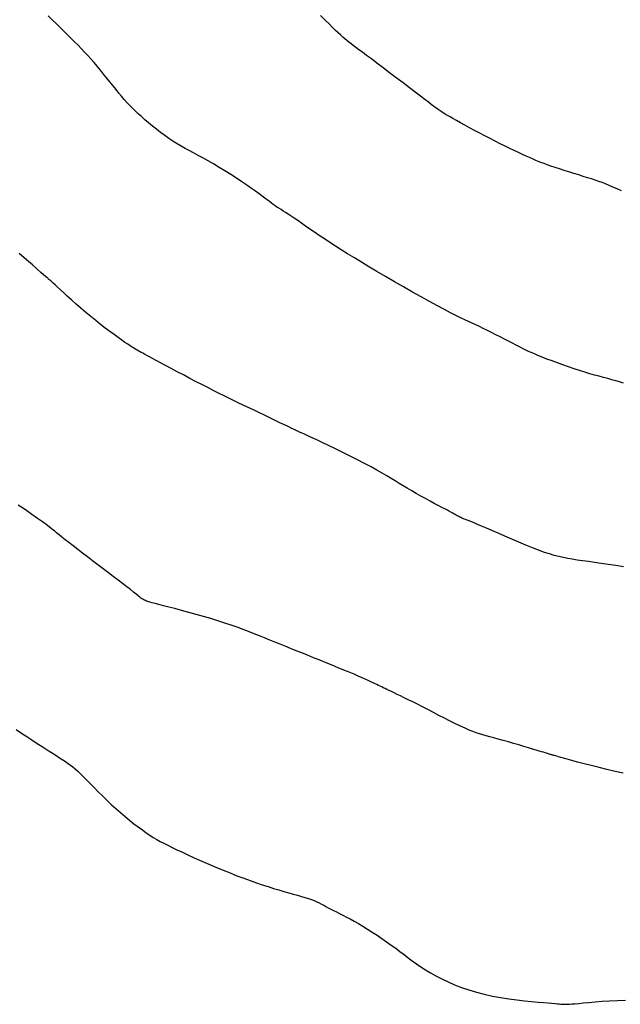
# Model space of a CAD drawing. Header units: millimetres. Extents: x 32690613 to 32693367, y 5343692 to 5344708.
# Tile 13 of 256: x 32692258.22 to 32692265.6, y 5343745.37 to 5343757.47. Entities that reach past the tile are written whole.
import ezdxf

# ---------------------------------------------------------------- set-up
doc = ezdxf.new("R2010")
doc.units = ezdxf.units.MM
doc.header["$LTSCALE"] = 20
for name, color, linetype in [('02-DGM_HL_495.50', 152, 'Continuous'), ('02-DGM_HL_496.00', 162, 'Continuous'), ('02-DGM_HL_496.50', 172, 'Continuous'), ('02-DGM_HL_497.00', 182, 'Continuous'), ('02-DGM_HL_497.50', 192, 'Continuous')]:
    doc.layers.add(name, color=color, linetype=linetype)

msp = doc.modelspace()

# ---------------------------------------------------------------- linework, layer by layer
at = {"layer": '02-DGM_HL_495.50', "elevation": 495.5, "flags": 128}
msp.add_lwpolyline([(32692258.175, 5343748.751), (32692258.239, 5343748.708), (32692258.304, 5343748.665), (32692258.368, 5343748.623), (32692258.432, 5343748.581), (32692258.494, 5343748.541), (32692258.554, 5343748.503), (32692258.61, 5343748.468), (32692258.661, 5343748.435), (32692258.707, 5343748.405), (32692258.748, 5343748.379), (32692258.783, 5343748.356), (32692258.815, 5343748.334), (32692258.844, 5343748.313), (32692258.873, 5343748.291), (32692258.901, 5343748.266), (32692258.932, 5343748.239), (32692258.965, 5343748.208), (32692259.002, 5343748.171), (32692259.043, 5343748.13), (32692259.087, 5343748.085), (32692259.134, 5343748.037), (32692259.184, 5343747.986), (32692259.236, 5343747.935), (32692259.289, 5343747.883), (32692259.344, 5343747.831), (32692259.4, 5343747.78), (32692259.457, 5343747.731), (32692259.513, 5343747.683), (32692259.569, 5343747.637), (32692259.623, 5343747.594), (32692259.676, 5343747.554), (32692259.726, 5343747.517), (32692259.774, 5343747.483), (32692259.818, 5343747.453), (32692259.86, 5343747.426), (32692259.902, 5343747.4), (32692259.944, 5343747.376), (32692259.989, 5343747.353), (32692260.037, 5343747.328), (32692260.091, 5343747.302), (32692260.151, 5343747.274), (32692260.218, 5343747.242), (32692260.292, 5343747.208), (32692260.372, 5343747.172), (32692260.455, 5343747.135), (32692260.542, 5343747.097), (32692260.629, 5343747.06), (32692260.717, 5343747.023), (32692260.804, 5343746.988), (32692260.888, 5343746.955), (32692260.971, 5343746.924), (32692261.05, 5343746.895), (32692261.127, 5343746.868), (32692261.2, 5343746.843), (32692261.271, 5343746.82), (32692261.339, 5343746.799), (32692261.404, 5343746.78), (32692261.466, 5343746.762), (32692261.524, 5343746.745), (32692261.579, 5343746.729), (32692261.631, 5343746.715), (32692261.68, 5343746.701), (32692261.724, 5343746.688), (32692261.766, 5343746.675), (32692261.804, 5343746.661), (32692261.838, 5343746.648), (32692261.869, 5343746.635), (32692261.899, 5343746.621), (32692261.927, 5343746.606), (32692261.954, 5343746.592), (32692261.982, 5343746.577), (32692262.011, 5343746.561), (32692262.042, 5343746.545), (32692262.075, 5343746.528), (32692262.111, 5343746.51), (32692262.149, 5343746.49), (32692262.191, 5343746.47), (32692262.234, 5343746.447), (32692262.281, 5343746.423), (32692262.33, 5343746.396), (32692262.382, 5343746.366), (32692262.437, 5343746.334), (32692262.493, 5343746.299), (32692262.551, 5343746.262), (32692262.61, 5343746.223), (32692262.669, 5343746.183), (32692262.727, 5343746.143), (32692262.784, 5343746.103), (32692262.839, 5343746.063), (32692262.891, 5343746.024), (32692262.942, 5343745.985), (32692262.992, 5343745.947), (32692263.043, 5343745.91), (32692263.095, 5343745.873), (32692263.149, 5343745.836), (32692263.206, 5343745.799), (32692263.268, 5343745.761), (32692263.334, 5343745.724), (32692263.406, 5343745.687), (32692263.482, 5343745.65), (32692263.563, 5343745.615), (32692263.648, 5343745.582), (32692263.738, 5343745.551), (32692263.831, 5343745.522), (32692263.928, 5343745.497), (32692264.028, 5343745.475), (32692264.129, 5343745.456), (32692264.23, 5343745.441), (32692264.328, 5343745.428), (32692264.422, 5343745.418), (32692264.51, 5343745.409), (32692264.589, 5343745.402), (32692264.657, 5343745.396), (32692264.714, 5343745.391), (32692264.76, 5343745.387), (32692264.797, 5343745.383), (32692264.826, 5343745.381), (32692264.849, 5343745.378), (32692264.868, 5343745.377), (32692264.884, 5343745.376), (32692264.898, 5343745.375), (32692264.913, 5343745.374), (32692264.93, 5343745.374), (32692264.949, 5343745.375), (32692264.974, 5343745.376), (32692265.004, 5343745.378), (32692265.041, 5343745.381), (32692265.088, 5343745.385), (32692265.145, 5343745.391), (32692265.212, 5343745.397), (32692265.29, 5343745.405), (32692265.376, 5343745.412), (32692265.468, 5343745.418), (32692265.565, 5343745.423), (32692265.665, 5343745.425)], dxfattribs=at)
at = {"layer": '02-DGM_HL_496.00', "elevation": 496, "flags": 128}
msp.add_lwpolyline([(32692265.636, 5343748.215), (32692265.536, 5343748.236), (32692265.436, 5343748.259), (32692265.338, 5343748.283), (32692265.243, 5343748.307), (32692265.155, 5343748.33), (32692265.075, 5343748.351), (32692265.005, 5343748.37), (32692264.948, 5343748.386), (32692264.903, 5343748.398), (32692264.867, 5343748.408), (32692264.84, 5343748.416), (32692264.819, 5343748.422), (32692264.804, 5343748.426), (32692264.792, 5343748.43), (32692264.783, 5343748.432), (32692264.775, 5343748.435), (32692264.767, 5343748.437), (32692264.759, 5343748.439), (32692264.752, 5343748.441), (32692264.744, 5343748.443), (32692264.736, 5343748.446), (32692264.727, 5343748.449), (32692264.717, 5343748.452), (32692264.705, 5343748.455), (32692264.692, 5343748.459), (32692264.676, 5343748.464), (32692264.656, 5343748.471), (32692264.631, 5343748.478), (32692264.601, 5343748.487), (32692264.565, 5343748.498), (32692264.522, 5343748.511), (32692264.471, 5343748.526), (32692264.414, 5343748.543), (32692264.352, 5343748.561), (32692264.288, 5343748.579), (32692264.224, 5343748.598), (32692264.161, 5343748.616), (32692264.1, 5343748.633), (32692264.044, 5343748.648), (32692263.995, 5343748.662), (32692263.95, 5343748.674), (32692263.909, 5343748.686), (32692263.869, 5343748.698), (32692263.829, 5343748.711), (32692263.787, 5343748.726), (32692263.742, 5343748.744), (32692263.692, 5343748.766), (32692263.636, 5343748.792), (32692263.575, 5343748.822), (32692263.509, 5343748.855), (32692263.441, 5343748.889), (32692263.371, 5343748.925), (32692263.302, 5343748.961), (32692263.233, 5343748.996), (32692263.168, 5343749.029), (32692263.106, 5343749.061), (32692263.048, 5343749.09), (32692262.994, 5343749.117), (32692262.945, 5343749.141), (32692262.899, 5343749.163), (32692262.857, 5343749.183), (32692262.82, 5343749.202), (32692262.787, 5343749.218), (32692262.757, 5343749.232), (32692262.731, 5343749.244), (32692262.708, 5343749.255), (32692262.687, 5343749.265), (32692262.667, 5343749.275), (32692262.648, 5343749.284), (32692262.628, 5343749.294), (32692262.607, 5343749.304), (32692262.585, 5343749.314), (32692262.561, 5343749.326), (32692262.533, 5343749.339), (32692262.502, 5343749.353), (32692262.466, 5343749.369), (32692262.426, 5343749.387), (32692262.379, 5343749.407), (32692262.327, 5343749.43), (32692262.267, 5343749.455), (32692262.202, 5343749.482), (32692262.131, 5343749.511), (32692262.058, 5343749.541), (32692261.983, 5343749.572), (32692261.906, 5343749.602), (32692261.83, 5343749.633), (32692261.756, 5343749.663), (32692261.684, 5343749.692), (32692261.615, 5343749.72), (32692261.548, 5343749.747), (32692261.482, 5343749.774), (32692261.418, 5343749.8), (32692261.355, 5343749.825), (32692261.291, 5343749.851), (32692261.228, 5343749.876), (32692261.164, 5343749.902), (32692261.099, 5343749.928), (32692261.032, 5343749.954), (32692260.964, 5343749.981), (32692260.892, 5343750.007), (32692260.817, 5343750.034), (32692260.738, 5343750.06), (32692260.655, 5343750.087), (32692260.567, 5343750.114), (32692260.477, 5343750.141), (32692260.385, 5343750.166), (32692260.295, 5343750.191), (32692260.208, 5343750.215), (32692260.125, 5343750.237), (32692260.05, 5343750.256), (32692259.985, 5343750.273), (32692259.929, 5343750.288), (32692259.884, 5343750.3), (32692259.847, 5343750.309), (32692259.818, 5343750.318), (32692259.795, 5343750.324), (32692259.777, 5343750.33), (32692259.763, 5343750.335), (32692259.752, 5343750.34), (32692259.742, 5343750.345), (32692259.732, 5343750.351), (32692259.721, 5343750.358), (32692259.708, 5343750.367), (32692259.693, 5343750.379), (32692259.673, 5343750.395), (32692259.648, 5343750.415), (32692259.617, 5343750.44), (32692259.578, 5343750.47), (32692259.533, 5343750.505), (32692259.483, 5343750.544), (32692259.428, 5343750.586), (32692259.369, 5343750.631), (32692259.308, 5343750.678), (32692259.244, 5343750.727), (32692259.18, 5343750.776), (32692259.115, 5343750.825), (32692259.052, 5343750.873), (32692258.99, 5343750.92), (32692258.931, 5343750.965), (32692258.875, 5343751.008), (32692258.824, 5343751.048), (32692258.777, 5343751.084), (32692258.737, 5343751.116), (32692258.702, 5343751.144), (32692258.672, 5343751.169), (32692258.644, 5343751.192), (32692258.615, 5343751.215), (32692258.582, 5343751.241), (32692258.544, 5343751.27), (32692258.497, 5343751.304), (32692258.439, 5343751.345), (32692258.369, 5343751.394), (32692258.288, 5343751.449), (32692258.2, 5343751.509)], dxfattribs=at)
at = {"layer": '02-DGM_HL_496.50', "elevation": 496.5, "flags": 128}
msp.add_lwpolyline([(32692265.64, 5343750.75), (32692265.543, 5343750.765), (32692265.451, 5343750.778), (32692265.365, 5343750.791), (32692265.283, 5343750.803), (32692265.207, 5343750.814), (32692265.136, 5343750.824), (32692265.071, 5343750.834), (32692265.01, 5343750.843), (32692264.953, 5343750.853), (32692264.898, 5343750.864), (32692264.844, 5343750.876), (32692264.788, 5343750.89), (32692264.729, 5343750.908), (32692264.666, 5343750.928), (32692264.596, 5343750.954), (32692264.52, 5343750.983), (32692264.437, 5343751.017), (32692264.352, 5343751.052), (32692264.266, 5343751.09), (32692264.18, 5343751.127), (32692264.098, 5343751.163), (32692264.022, 5343751.196), (32692263.954, 5343751.226), (32692263.895, 5343751.251), (32692263.845, 5343751.272), (32692263.804, 5343751.289), (32692263.769, 5343751.303), (32692263.741, 5343751.314), (32692263.717, 5343751.323), (32692263.697, 5343751.331), (32692263.68, 5343751.338), (32692263.665, 5343751.344), (32692263.651, 5343751.35), (32692263.639, 5343751.356), (32692263.627, 5343751.361), (32692263.616, 5343751.367), (32692263.605, 5343751.373), (32692263.594, 5343751.379), (32692263.583, 5343751.385), (32692263.571, 5343751.392), (32692263.557, 5343751.399), (32692263.542, 5343751.408), (32692263.523, 5343751.418), (32692263.501, 5343751.43), (32692263.475, 5343751.445), (32692263.443, 5343751.461), (32692263.406, 5343751.481), (32692263.363, 5343751.504), (32692263.314, 5343751.53), (32692263.262, 5343751.559), (32692263.206, 5343751.588), (32692263.15, 5343751.62), (32692263.092, 5343751.651), (32692263.036, 5343751.683), (32692262.982, 5343751.715), (32692262.932, 5343751.745), (32692262.882, 5343751.776), (32692262.834, 5343751.806), (32692262.783, 5343751.837), (32692262.73, 5343751.869), (32692262.673, 5343751.903), (32692262.609, 5343751.94), (32692262.537, 5343751.979), (32692262.457, 5343752.021), (32692262.37, 5343752.066), (32692262.28, 5343752.111), (32692262.188, 5343752.156), (32692262.099, 5343752.2), (32692262.014, 5343752.241), (32692261.936, 5343752.278), (32692261.868, 5343752.31), (32692261.813, 5343752.336), (32692261.769, 5343752.357), (32692261.734, 5343752.372), (32692261.709, 5343752.384), (32692261.689, 5343752.392), (32692261.676, 5343752.398), (32692261.666, 5343752.402), (32692261.658, 5343752.406), (32692261.651, 5343752.409), (32692261.644, 5343752.412), (32692261.635, 5343752.416), (32692261.622, 5343752.422), (32692261.606, 5343752.431), (32692261.583, 5343752.441), (32692261.554, 5343752.456), (32692261.517, 5343752.474), (32692261.471, 5343752.496), (32692261.417, 5343752.521), (32692261.358, 5343752.55), (32692261.293, 5343752.581), (32692261.226, 5343752.613), (32692261.158, 5343752.645), (32692261.091, 5343752.678), (32692261.025, 5343752.709), (32692260.963, 5343752.739), (32692260.904, 5343752.767), (32692260.846, 5343752.795), (32692260.789, 5343752.823), (32692260.73, 5343752.851), (32692260.67, 5343752.881), (32692260.606, 5343752.913), (32692260.538, 5343752.948), (32692260.465, 5343752.985), (32692260.388, 5343753.025), (32692260.309, 5343753.066), (32692260.23, 5343753.108), (32692260.153, 5343753.148), (32692260.079, 5343753.187), (32692260.011, 5343753.224), (32692259.949, 5343753.256), (32692259.896, 5343753.285), (32692259.851, 5343753.309), (32692259.813, 5343753.329), (32692259.781, 5343753.347), (32692259.754, 5343753.362), (32692259.731, 5343753.375), (32692259.71, 5343753.386), (32692259.692, 5343753.396), (32692259.675, 5343753.406), (32692259.658, 5343753.415), (32692259.641, 5343753.425), (32692259.622, 5343753.437), (32692259.6, 5343753.451), (32692259.575, 5343753.467), (32692259.546, 5343753.486), (32692259.512, 5343753.509), (32692259.473, 5343753.537), (32692259.428, 5343753.568), (32692259.379, 5343753.604), (32692259.326, 5343753.643), (32692259.27, 5343753.684), (32692259.212, 5343753.729), (32692259.152, 5343753.776), (32692259.092, 5343753.825), (32692259.032, 5343753.875), (32692258.972, 5343753.926), (32692258.914, 5343753.977), (32692258.859, 5343754.026), (32692258.807, 5343754.073), (32692258.76, 5343754.116), (32692258.718, 5343754.154), (32692258.682, 5343754.188), (32692258.653, 5343754.214), (32692258.63, 5343754.235), (32692258.612, 5343754.252), (32692258.599, 5343754.264), (32692258.59, 5343754.272), (32692258.583, 5343754.279), (32692258.578, 5343754.283), (32692258.574, 5343754.287), (32692258.569, 5343754.291), (32692258.563, 5343754.296), (32692258.553, 5343754.305), (32692258.536, 5343754.319), (32692258.512, 5343754.34), (32692258.479, 5343754.369), (32692258.433, 5343754.408), (32692258.374, 5343754.46), (32692258.3, 5343754.524), (32692258.212, 5343754.601)], dxfattribs=at)
at = {"layer": '02-DGM_HL_497.00', "elevation": 497, "flags": 128}
msp.add_lwpolyline([(32692265.638, 5343753.009), (32692265.591, 5343753.023), (32692265.543, 5343753.037), (32692265.494, 5343753.05), (32692265.445, 5343753.063), (32692265.393, 5343753.077), (32692265.34, 5343753.092), (32692265.284, 5343753.107), (32692265.225, 5343753.124), (32692265.163, 5343753.142), (32692265.099, 5343753.163), (32692265.031, 5343753.185), (32692264.963, 5343753.208), (32692264.894, 5343753.232), (32692264.827, 5343753.256), (32692264.761, 5343753.28), (32692264.698, 5343753.304), (32692264.64, 5343753.327), (32692264.587, 5343753.349), (32692264.537, 5343753.37), (32692264.491, 5343753.39), (32692264.448, 5343753.41), (32692264.405, 5343753.431), (32692264.362, 5343753.452), (32692264.319, 5343753.474), (32692264.273, 5343753.498), (32692264.225, 5343753.523), (32692264.175, 5343753.549), (32692264.123, 5343753.576), (32692264.07, 5343753.603), (32692264.018, 5343753.63), (32692263.966, 5343753.656), (32692263.916, 5343753.681), (32692263.868, 5343753.704), (32692263.823, 5343753.725), (32692263.779, 5343753.745), (32692263.735, 5343753.765), (32692263.688, 5343753.787), (32692263.637, 5343753.811), (32692263.579, 5343753.839), (32692263.514, 5343753.872), (32692263.438, 5343753.911), (32692263.352, 5343753.957), (32692263.256, 5343754.01), (32692263.153, 5343754.067), (32692263.045, 5343754.127), (32692262.934, 5343754.19), (32692262.823, 5343754.254), (32692262.714, 5343754.317), (32692262.609, 5343754.378), (32692262.511, 5343754.437), (32692262.418, 5343754.493), (32692262.331, 5343754.546), (32692262.248, 5343754.597), (32692262.171, 5343754.645), (32692262.098, 5343754.692), (32692262.029, 5343754.737), (32692261.963, 5343754.78), (32692261.9, 5343754.822), (32692261.841, 5343754.863), (32692261.784, 5343754.901), (32692261.731, 5343754.938), (32692261.681, 5343754.973), (32692261.635, 5343755.005), (32692261.592, 5343755.034), (32692261.553, 5343755.06), (32692261.518, 5343755.084), (32692261.486, 5343755.105), (32692261.457, 5343755.123), (32692261.43, 5343755.14), (32692261.404, 5343755.156), (32692261.38, 5343755.172), (32692261.357, 5343755.187), (32692261.334, 5343755.204), (32692261.311, 5343755.221), (32692261.287, 5343755.239), (32692261.26, 5343755.259), (32692261.231, 5343755.282), (32692261.198, 5343755.307), (32692261.16, 5343755.335), (32692261.117, 5343755.366), (32692261.067, 5343755.401), (32692261.011, 5343755.439), (32692260.948, 5343755.481), (32692260.881, 5343755.525), (32692260.812, 5343755.57), (32692260.74, 5343755.615), (32692260.669, 5343755.659), (32692260.6, 5343755.701), (32692260.533, 5343755.739), (32692260.471, 5343755.775), (32692260.412, 5343755.807), (32692260.356, 5343755.837), (32692260.303, 5343755.865), (32692260.252, 5343755.893), (32692260.202, 5343755.921), (32692260.152, 5343755.95), (32692260.102, 5343755.981), (32692260.051, 5343756.015), (32692260, 5343756.051), (32692259.949, 5343756.089), (32692259.898, 5343756.127), (32692259.849, 5343756.167), (32692259.802, 5343756.206), (32692259.756, 5343756.245), (32692259.714, 5343756.283), (32692259.674, 5343756.319), (32692259.637, 5343756.354), (32692259.602, 5343756.389), (32692259.569, 5343756.423), (32692259.536, 5343756.458), (32692259.504, 5343756.495), (32692259.471, 5343756.533), (32692259.438, 5343756.573), (32692259.402, 5343756.617), (32692259.366, 5343756.662), (32692259.328, 5343756.709), (32692259.29, 5343756.757), (32692259.25, 5343756.806), (32692259.211, 5343756.854), (32692259.171, 5343756.902), (32692259.132, 5343756.948), (32692259.093, 5343756.993), (32692259.054, 5343757.036), (32692259.015, 5343757.077), (32692258.975, 5343757.119), (32692258.935, 5343757.16), (32692258.893, 5343757.201), (32692258.851, 5343757.244), (32692258.807, 5343757.287), (32692258.761, 5343757.333), (32692258.714, 5343757.379), (32692258.666, 5343757.426), (32692258.618, 5343757.474), (32692258.569, 5343757.521)], dxfattribs=at)
at = {"layer": '02-DGM_HL_497.50', "elevation": 497.5, "flags": 128}
msp.add_lwpolyline([(32692265.614, 5343755.37), (32692265.559, 5343755.396), (32692265.508, 5343755.418), (32692265.462, 5343755.438), (32692265.419, 5343755.456), (32692265.377, 5343755.472), (32692265.335, 5343755.487), (32692265.292, 5343755.502), (32692265.247, 5343755.517), (32692265.198, 5343755.532), (32692265.144, 5343755.549), (32692265.088, 5343755.567), (32692265.029, 5343755.585), (32692264.969, 5343755.604), (32692264.909, 5343755.622), (32692264.852, 5343755.641), (32692264.797, 5343755.658), (32692264.747, 5343755.675), (32692264.702, 5343755.69), (32692264.662, 5343755.705), (32692264.624, 5343755.719), (32692264.589, 5343755.733), (32692264.554, 5343755.747), (32692264.519, 5343755.763), (32692264.482, 5343755.779), (32692264.442, 5343755.798), (32692264.398, 5343755.818), (32692264.349, 5343755.841), (32692264.297, 5343755.866), (32692264.243, 5343755.892), (32692264.185, 5343755.92), (32692264.125, 5343755.95), (32692264.063, 5343755.981), (32692264, 5343756.013), (32692263.936, 5343756.046), (32692263.872, 5343756.08), (32692263.808, 5343756.114), (32692263.747, 5343756.146), (32692263.689, 5343756.178), (32692263.635, 5343756.208), (32692263.586, 5343756.235), (32692263.543, 5343756.259), (32692263.507, 5343756.279), (32692263.477, 5343756.297), (32692263.452, 5343756.311), (32692263.431, 5343756.324), (32692263.414, 5343756.334), (32692263.399, 5343756.344), (32692263.386, 5343756.353), (32692263.373, 5343756.361), (32692263.36, 5343756.371), (32692263.345, 5343756.381), (32692263.326, 5343756.394), (32692263.304, 5343756.411), (32692263.276, 5343756.432), (32692263.241, 5343756.459), (32692263.197, 5343756.492), (32692263.143, 5343756.533), (32692263.079, 5343756.582), (32692263.007, 5343756.637), (32692262.929, 5343756.697), (32692262.847, 5343756.759), (32692262.765, 5343756.822), (32692262.685, 5343756.883), (32692262.609, 5343756.941), (32692262.541, 5343756.992), (32692262.481, 5343757.036), (32692262.431, 5343757.074), (32692262.387, 5343757.105), (32692262.35, 5343757.133), (32692262.318, 5343757.156), (32692262.29, 5343757.177), (32692262.264, 5343757.197), (32692262.239, 5343757.217), (32692262.215, 5343757.237), (32692262.19, 5343757.26), (32692262.163, 5343757.284), (32692262.134, 5343757.312), (32692262.101, 5343757.343), (32692262.063, 5343757.38), (32692262.021, 5343757.422), (32692261.972, 5343757.47), (32692261.916, 5343757.525)], dxfattribs=at)

doc.saveas('drawing.dxf')
